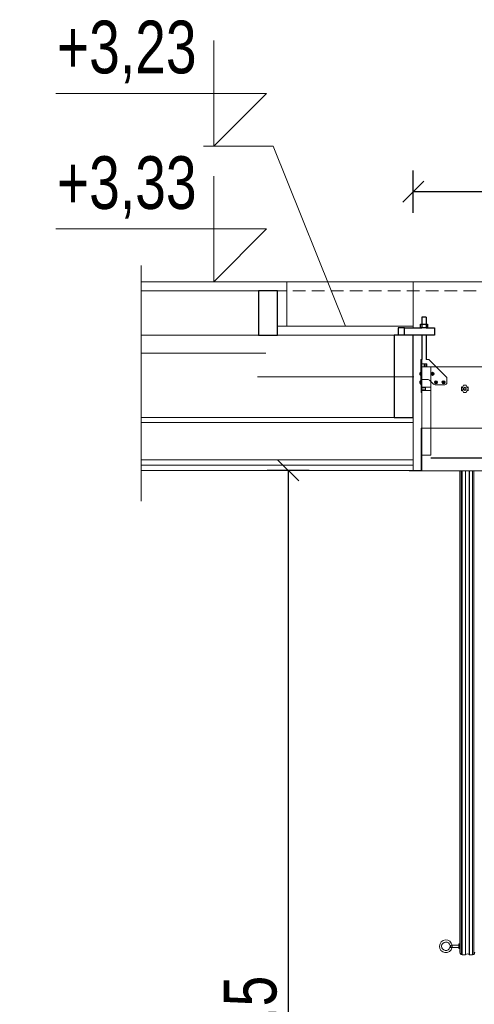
# Model space of a CAD drawing. Header units: inches. Extents: x 53216 to 117387, y -66787 to -22834.
# Tile 166 of 256: x 60700 to 60808, y -30214 to -29981. Entities that reach past the tile are written whole.
import ezdxf
from ezdxf.lldxf.tags import DXFTag

# ---------------------------------------------------------------- set-up
doc = ezdxf.new("R2010")
doc.units = ezdxf.units.IN
doc.header["$MEASUREMENT"] = 0
doc.linetypes.add('HIDDEN', pattern=[0.375, 0.25, -0.125])
doc.layers.get('0').update_dxf_attribs({"lineweight": 0})
doc.layers.get('Defpoints').update_dxf_attribs({"lineweight": 0})
doc.layers.add('FAKRO LOFT LADDERS', color=7, linetype='Continuous')
for name, color, linetype, lineweight in [('p--przekrój-drew', 3, 'Continuous', 20), ('p--przekrój-izolacje', 9, 'Continuous', 0), ('p--płyta GK', 2, 'Continuous', 0)]:
    doc.layers.add(name, color=color, linetype=linetype, lineweight=lineweight)
doc.styles.add('1-50', font='arial.ttf', dxfattribs={"width": 0.75, "height": 12.5})
doc.linetypes.add('BATTING', pattern='A,0.0001,-0.1,[134,ltypeshp.shx,S=0.1,R=0,X=-0.1,Y=0],-0.2,[134,ltypeshp.shx,S=0.1,R=180,X=0.1,Y=0],-0.1', length=0.4001)
tags = doc.linetypes.add('HIDDEN2', pattern=[4.7625, 3.175, -1.5875]).pattern_tags.tags
tags[6:7] = [DXFTag(74, 4), DXFTag(75, 0), DXFTag(340, '0'), DXFTag(46, 0.0), DXFTag(50, 0.0), DXFTag(44, 0.0), DXFTag(45, 0.0)]
tags[4:5] = [DXFTag(74, 4), DXFTag(75, 0), DXFTag(340, '0'), DXFTag(46, 0.0), DXFTag(50, 0.0), DXFTag(44, 0.0), DXFTag(45, 0.0)]
doc.linetypes.add('LINIA17', pattern='A,1e-05,[146,RODZLIN.shx,S=0.03819,R=0,X=0,Y=-0.13482],-1.52796', length=1.52797)
doc.dimstyles.new('1-50', dxfattribs={"dimtxt": 12.5, "dimasz": 5, "dimexe": 5, "dimexo": 5, "dimgap": 0.09, "dimtad": 0, "dimdsep": 46, "dimtxsty": '1-50', "dimblk": 'OBLIQUE', "dimcen": 0.09, "dimadec": 0, "dimazin": 0, "dimtfac": 1, "dimtdec": 4, "dimtix": 1, "dimtmove": 2, "dimatfit": 3, "dimldrblk": 'OBLIQUE', "dimfxl": 5, "dimfxlon": 1, "dimtvp": 0.7, "dimtolj": 1, "dimtzin": 0, "dimarcsym": 0})

# ---------------------------------------------------------------- blocks, each defined once
blk = doc.blocks.new('A$C5B685DC8')
at = {"color": 7, "linetype": 'Continuous'}
for p, q in [((14.02, 5.34), (13.52, 5.34)), ((13.52, 5.34), (13.52, 4.1)), ((14.02, 5.34), (14.02, 4.1)), ((72.16, 5.34), (72.66, 5.34)), ((72.16, 5.34), (72.16, 4.1)), ((72.66, 5.34), (72.66, 4.1)), ((11.46, 4.1), (10.71, 4.1)), ((10.71, 4.1), (10.71, 3.2)), ((11.46, 3.2), (11.46, 4.1)), ((11.46, 4.1), (13.52, 4.1)), ((13.36, 4.1), (13.36, 4.5)), ((13.36, 4.5), (14.18, 4.5)), ((14.18, 4.1), (13.36, 4.1)), ((14.02, 4.1), (13.52, 4.1)), ((14.02, 4.1), (15.02, 4.1)), ((14.18, 4.5), (14.18, 4.1)), ((15.02, 4.1), (15.02, 3.2)), ((72.16, 4.1), (71.16, 4.1)), ((71.16, 4.1), (71.16, 3.2)), ((72, 4.5), (72, 4.1)), ((72.83, 4.5), (72, 4.5)), ((72, 4.1), (72.83, 4.1)), ((72.16, 4.1), (72.66, 4.1)), ((74.72, 4.1), (72.66, 4.1)), ((72.83, 4.1), (72.83, 4.5)), ((74.72, 3.2), (74.72, 4.1)), ((15.02, 3.2), (10.71, 3.2)), ((13.52, 3.2), (13.52, 0.35)), ((14.02, 3.2), (14.02, 0.35)), ((71.16, 3.2), (74.72, 3.2)), ((72.16, 3.2), (72.16, 0.35)), ((73.67, 3.2), (72.66, 3.2)), ((72.67, 3.2), (72.67, 0.35))]:
    blk.add_line(p, q, dxfattribs=at)
blk = doc.blocks.new('_OBLIQUE')
at = {"color": 0, "linetype": 'ByBlock', "lineweight": -2}
for p, q in [((-0.5, -0.5), (0.5, 0.5)), ((0, 0), (0, 0))]:
    blk.add_line(p, q, dxfattribs=at)
blk = doc.blocks.new('*D2445')
at = {"color": 0, "linetype": 'Continuous', "lineweight": -2, "ltscale": 12}
for p, q in [((60768.83, -30087.54), (60758.83, -30087.54)), ((60763.83, -30087.54), (60763.83, -30359.84)), ((60768.83, -30359.84), (60758.83, -30359.84))]:
    blk.add_line(p, q, dxfattribs=at)
at = {"layer": 'Defpoints', "color": 0}
for p in [(60782.59, -30087.54), (60763.83, -30359.84), (60782.59, -30359.84)]:
    blk.add_point(p, dxfattribs=at)
at = {"color": 0, "lineweight": -2, "xscale": 5, "yscale": 5, "zscale": 5}
for p, rotation in [((60763.83, -30087.54), 90), ((60763.83, -30359.84), 270)]:
    blk.add_blockref('_OBLIQUE', p, dxfattribs=dict(at, rotation=rotation))
at = {"color": 0, "linetype": 'Continuous', "ltscale": 8, "insert": (60754.89, -30223.69), "char_height": 12.5, "attachment_point": 5, "rotation": 90, "style": '1-50'}
blk.add_mtext('\\A1;288.5', dxfattribs=at)
blk = doc.blocks.new('*D2446')
at = {"color": 0, "linetype": 'Continuous', "lineweight": -2, "ltscale": 12}
for p, q in [((60793.49, -30026.45), (60793.49, -30016.45)), ((60915.84, -30026.45), (60915.84, -30016.45)), ((60793.49, -30021.45), (60915.84, -30021.45))]:
    blk.add_line(p, q, dxfattribs=at)
at = {"layer": 'Defpoints', "color": 0}
for p in [(60915.84, -30021.45), (60793.49, -30042.77), (60915.84, -30042.77)]:
    blk.add_point(p, dxfattribs=at)
at = {"color": 0, "lineweight": -2, "xscale": 5, "yscale": 5, "zscale": 5, "rotation": 180}
blk.add_blockref('_OBLIQUE', (60793.49, -30021.45), dxfattribs=at)
at = {"color": 0, "lineweight": -2, "xscale": 5, "yscale": 5, "zscale": 5}
blk.add_blockref('_OBLIQUE', (60915.84, -30021.45), dxfattribs=at)
at = {"color": 0, "linetype": 'Continuous', "ltscale": 8, "insert": (60854.66, -30012.52), "char_height": 12.5, "attachment_point": 5, "style": '1-50'}
blk.add_mtext('\\A1;120', dxfattribs=at)
blk = doc.blocks.new('kota wykoń')
for p, q in [((0, 25), (0, 0)), ((0, 0), (-12.5, 12.5)), ((-12.5, 12.5), (37.5, 12.5))]:
    blk.add_line(p, q)
at = {"lineweight": 0}
blk.add_line((-2.5, 0), (2.5, 0), dxfattribs=at)

msp = doc.modelspace()

# ---------------------------------------------------------------- linework, layer by layer
at = {"linetype": 'HIDDEN2'}
msp.add_line((60728.93, -30038.987), (60728.93, -30094.816), dxfattribs=at)
at = {"linetype": 'Continuous', "ltscale": 12}
msp.add_line((60793.477, -30053.713), (60793.49, -30042.806), dxfattribs=at)
at = {"linetype": 'HIDDEN', "ltscale": 12}
msp.add_line((60728.93, -30045.006), (60976.661, -30045.006), dxfattribs=at)
at = {"color": 3, "linetype": 'Continuous', "ltscale": 12}
for p, q in [((60793.49, -30055.505), (60728.93, -30055.505)), ((60793.49, -30075.005), (60728.93, -30075.005))]:
    msp.add_line(p, q, dxfattribs=at)
at = {"linetype": 'Continuous'}
msp.add_line((60793.49, -30087.545), (60793.49, -30055.505), dxfattribs=at)
at = {"color": 7, "linetype": 'Continuous'}
for p, q in [((60795.29, -30061.244), (60795.54, -30061.244)), ((60795.29, -30062.244), (60795.29, -30061.244)), ((60795.54, -30062.244), (60795.29, -30062.244)), ((60795.29, -30062.944), (60795.29, -30062.244)), ((60795.29, -30065.994), (60795.29, -30062.944)), ((60795.29, -30062.944), (60795.54, -30062.944)), ((60795.49, -30062.944), (60795.49, -30062.244)), ((60795.54, -30062.244), (60795.54, -30061.244)), ((60795.54, -30062.244), (60796.668, -30062.244)), ((60795.54, -30065.994), (60795.54, -30062.944)), ((60796.668, -30062.944), (60795.54, -30062.944)), ((60796.075, -30062.944), (60796.075, -30062.244)), ((60796.171, -30062.244), (60796.171, -30062.944)), ((60796.468, -30062.244), (60796.468, -30062.944)), ((60796.536, -30061.244), (60797.011, -30061.244)), ((60796.668, -30062.244), (60796.668, -30062.944)), ((60797.364, -30061.39), (60801.321, -30065.348)), ((60798.918, -30062.944), (60910.462, -30062.944)), ((60795.066, -30064.521), (60795.067, -30064.521)), ((60795.066, -30064.531), (60795.08, -30064.531)), ((60795.08, -30064.584), (60795.066, -30064.584)), ((60795.066, -30064.605), (60795.081, -30064.605)), ((60795.066, -30064.704), (60795.071, -30064.704)), ((60795.071, -30064.757), (60795.066, -30064.757)), ((60795.066, -30064.758), (60795.071, -30064.758)), ((60795.072, -30064.767), (60795.066, -30064.767)), ((60795.08, -30064.527), (60795.068, -30064.527)), ((60795.071, -30064.527), (60795.068, -30064.527)), ((60795.079, -30064.557), (60795.068, -30064.557)), ((60795.082, -30064.622), (60795.068, -30064.622)), ((60795.076, -30064.788), (60795.068, -30064.788)), ((60795.09, -30064.406), (60795.09, -30064.386)), ((60795.09, -30064.406), (60795.09, -30064.743)), ((60795.09, -30064.743), (60795.09, -30064.902)), ((60795.249, -30065.019), (60795.249, -30064.269)), ((60795.29, -30064.269), (60795.249, -30064.269)), ((60795.249, -30065.019), (60795.29, -30065.019)), ((60797.943, -30064.569), (60797.868, -30064.569)), ((60797.868, -30064.569), (60797.868, -30064.719)), ((60797.868, -30064.569), (60797.888, -30064.589)), ((60797.868, -30064.719), (60797.888, -30064.699)), ((60797.868, -30064.719), (60797.943, -30064.719)), ((60797.969, -30064.561), (60797.886, -30064.462)), ((60797.886, -30064.462), (60797.985, -30064.545)), ((60797.886, -30064.826), (60797.969, -30064.727)), ((60797.985, -30064.743), (60797.886, -30064.826)), ((60797.888, -30064.589), (60797.888, -30064.699)), ((60797.943, -30064.589), (60797.888, -30064.589)), ((60797.888, -30064.699), (60797.943, -30064.699)), ((60797.943, -30064.569), (60797.943, -30064.589)), ((60797.943, -30064.699), (60797.943, -30064.719)), ((60798.143, -30064.427), (60797.993, -30064.427)), ((60797.993, -30064.427), (60797.993, -30064.519)), ((60797.993, -30064.427), (60798.013, -30064.447)), ((60797.993, -30064.519), (60798.013, -30064.519)), ((60797.993, -30064.769), (60797.993, -30064.851)), ((60798.013, -30064.769), (60797.993, -30064.769)), ((60798.013, -30064.831), (60797.993, -30064.851)), ((60797.993, -30064.851), (60798.143, -30064.851)), ((60798.013, -30064.447), (60798.013, -30064.519)), ((60798.123, -30064.447), (60798.013, -30064.447)), ((60798.013, -30064.769), (60798.013, -30064.831)), ((60798.013, -30064.831), (60798.123, -30064.831)), ((60798.143, -30064.427), (60798.123, -30064.447)), ((60798.123, -30064.519), (60798.123, -30064.447)), ((60798.143, -30064.519), (60798.123, -30064.519)), ((60798.123, -30064.831), (60798.123, -30064.769)), ((60798.123, -30064.769), (60798.143, -30064.769)), ((60798.123, -30064.831), (60798.143, -30064.851)), ((60798.143, -30064.519), (60798.143, -30064.427)), ((60798.143, -30064.851), (60798.143, -30064.769)), ((60798.25, -30064.462), (60798.15, -30064.545)), ((60798.15, -30064.743), (60798.25, -30064.826)), ((60798.166, -30064.561), (60798.25, -30064.462)), ((60798.25, -30064.826), (60798.166, -30064.727)), ((60798.268, -30064.569), (60798.193, -30064.569)), ((60798.193, -30064.569), (60798.193, -30064.589)), ((60798.248, -30064.589), (60798.193, -30064.589)), ((60798.193, -30064.699), (60798.248, -30064.699)), ((60798.193, -30064.699), (60798.193, -30064.719)), ((60798.193, -30064.719), (60798.268, -30064.719)), ((60798.248, -30064.589), (60798.268, -30064.569)), ((60798.248, -30064.699), (60798.248, -30064.589)), ((60798.248, -30064.699), (60798.268, -30064.719)), ((60798.268, -30064.719), (60798.268, -30064.569)), ((60795.066, -30066.521), (60795.067, -30066.521)), ((60795.066, -30066.531), (60795.08, -30066.531)), ((60795.08, -30066.584), (60795.066, -30066.584)), ((60795.066, -30066.605), (60795.081, -30066.605)), ((60795.066, -30066.704), (60795.071, -30066.704)), ((60795.071, -30066.757), (60795.066, -30066.757)), ((60795.066, -30066.758), (60795.071, -30066.758)), ((60795.072, -30066.767), (60795.066, -30066.767)), ((60795.071, -30066.527), (60795.068, -30066.527)), ((60795.08, -30066.527), (60795.068, -30066.527)), ((60795.071, -30066.527), (60795.068, -30066.527)), ((60795.071, -30066.527), (60795.068, -30066.527)), ((60795.079, -30066.557), (60795.068, -30066.557)), ((60795.082, -30066.622), (60795.068, -30066.622)), ((60795.076, -30066.788), (60795.068, -30066.788)), ((60795.09, -30066.406), (60795.09, -30066.386)), ((60795.09, -30066.406), (60795.09, -30066.743)), ((60795.09, -30066.743), (60795.09, -30066.902)), ((60795.249, -30067.019), (60795.249, -30066.269)), ((60795.29, -30066.269), (60795.249, -30066.269)), ((60795.249, -30067.019), (60795.29, -30067.019)), ((60795.54, -30065.994), (60795.29, -30065.994)), ((60795.29, -30066.14), (60795.29, -30065.994)), ((60795.29, -30066.14), (60795.29, -30067.098)), ((60795.49, -30066.14), (60795.29, -30066.14)), ((60795.29, -30067.244), (60795.29, -30067.098)), ((60795.29, -30067.098), (60795.49, -30067.098)), ((60795.49, -30067.244), (60795.29, -30067.244)), ((60795.49, -30067.314), (60795.38, -30067.314)), ((60795.38, -30067.314), (60795.38, -30067.751)), ((60795.49, -30083.944), (60795.49, -30065.994)), ((60797.011, -30065.994), (60795.54, -30065.994)), ((60798.321, -30067.098), (60797.364, -30066.14)), ((60798.743, -30066.569), (60798.668, -30066.569)), ((60798.668, -30066.569), (60798.668, -30066.719)), ((60798.668, -30066.569), (60798.688, -30066.589)), ((60798.668, -30066.719), (60798.688, -30066.699)), ((60798.668, -30066.719), (60798.743, -30066.719)), ((60800.968, -30067.244), (60798.675, -30067.244)), ((60798.769, -30066.561), (60798.686, -30066.462)), ((60798.686, -30066.462), (60798.785, -30066.545)), ((60798.686, -30066.826), (60798.769, -30066.727)), ((60798.785, -30066.743), (60798.686, -30066.826)), ((60798.688, -30066.589), (60798.688, -30066.699)), ((60798.743, -30066.589), (60798.688, -30066.589)), ((60798.688, -30066.699), (60798.743, -30066.699)), ((60798.743, -30066.569), (60798.743, -30066.589)), ((60798.743, -30066.699), (60798.743, -30066.719)), ((60798.943, -30066.427), (60798.793, -30066.427)), ((60798.793, -30066.427), (60798.793, -30066.519)), ((60798.793, -30066.427), (60798.813, -30066.447)), ((60798.793, -30066.519), (60798.813, -30066.519)), ((60798.793, -30066.769), (60798.793, -30066.851)), ((60798.813, -30066.769), (60798.793, -30066.769)), ((60798.813, -30066.831), (60798.793, -30066.851)), ((60798.793, -30066.851), (60798.943, -30066.851)), ((60798.813, -30066.447), (60798.813, -30066.519)), ((60798.923, -30066.447), (60798.813, -30066.447)), ((60798.813, -30066.769), (60798.813, -30066.831)), ((60798.813, -30066.831), (60798.923, -30066.831)), ((60798.943, -30066.427), (60798.923, -30066.447)), ((60798.923, -30066.519), (60798.923, -30066.447)), ((60798.943, -30066.519), (60798.923, -30066.519)), ((60798.923, -30066.831), (60798.923, -30066.769)), ((60798.923, -30066.769), (60798.943, -30066.769)), ((60798.923, -30066.831), (60798.943, -30066.851)), ((60798.943, -30066.519), (60798.943, -30066.427)), ((60798.943, -30066.851), (60798.943, -30066.769)), ((60799.05, -30066.462), (60798.95, -30066.545)), ((60798.95, -30066.743), (60799.05, -30066.826)), ((60798.966, -30066.561), (60799.05, -30066.462)), ((60799.05, -30066.826), (60798.966, -30066.727)), ((60799.068, -30066.569), (60798.993, -30066.569)), ((60798.993, -30066.569), (60798.993, -30066.589)), ((60799.048, -30066.589), (60798.993, -30066.589)), ((60798.993, -30066.699), (60799.048, -30066.699)), ((60798.993, -30066.699), (60798.993, -30066.719)), ((60798.993, -30066.719), (60799.068, -30066.719)), ((60799.048, -30066.589), (60799.068, -30066.569)), ((60799.048, -30066.699), (60799.048, -30066.589)), ((60799.048, -30066.699), (60799.068, -30066.719)), ((60799.068, -30066.719), (60799.068, -30066.569)), ((60800.543, -30066.569), (60800.468, -30066.569)), ((60800.468, -30066.569), (60800.468, -30066.719)), ((60800.468, -30066.569), (60800.488, -30066.589)), ((60800.468, -30066.719), (60800.488, -30066.699)), ((60800.468, -30066.719), (60800.543, -30066.719)), ((60800.569, -30066.561), (60800.486, -30066.462)), ((60800.486, -30066.462), (60800.585, -30066.545)), ((60800.486, -30066.826), (60800.569, -30066.727)), ((60800.585, -30066.743), (60800.486, -30066.826)), ((60800.488, -30066.589), (60800.488, -30066.699)), ((60800.543, -30066.589), (60800.488, -30066.589)), ((60800.488, -30066.699), (60800.543, -30066.699)), ((60800.543, -30066.569), (60800.543, -30066.589)), ((60800.543, -30066.699), (60800.543, -30066.719)), ((60800.743, -30066.427), (60800.593, -30066.427)), ((60800.593, -30066.427), (60800.593, -30066.519)), ((60800.593, -30066.427), (60800.613, -30066.447)), ((60800.593, -30066.519), (60800.613, -30066.519)), ((60800.593, -30066.769), (60800.593, -30066.851)), ((60800.613, -30066.769), (60800.593, -30066.769)), ((60800.613, -30066.831), (60800.593, -30066.851)), ((60800.593, -30066.851), (60800.743, -30066.851)), ((60800.613, -30066.447), (60800.613, -30066.519)), ((60800.723, -30066.447), (60800.613, -30066.447)), ((60800.613, -30066.769), (60800.613, -30066.831)), ((60800.613, -30066.831), (60800.723, -30066.831)), ((60800.743, -30066.427), (60800.723, -30066.447)), ((60800.723, -30066.519), (60800.723, -30066.447)), ((60800.743, -30066.519), (60800.723, -30066.519)), ((60800.723, -30066.831), (60800.723, -30066.769)), ((60800.723, -30066.769), (60800.743, -30066.769)), ((60800.723, -30066.831), (60800.743, -30066.851)), ((60800.743, -30066.519), (60800.743, -30066.427)), ((60800.743, -30066.851), (60800.743, -30066.769)), ((60800.85, -30066.462), (60800.75, -30066.545)), ((60800.75, -30066.743), (60800.85, -30066.826)), ((60800.766, -30066.561), (60800.85, -30066.462)), ((60800.85, -30066.826), (60800.766, -30066.727)), ((60800.868, -30066.569), (60800.793, -30066.569)), ((60800.793, -30066.569), (60800.793, -30066.589)), ((60800.848, -30066.589), (60800.793, -30066.589)), ((60800.793, -30066.699), (60800.848, -30066.699)), ((60800.793, -30066.699), (60800.793, -30066.719)), ((60800.793, -30066.719), (60800.868, -30066.719)), ((60800.848, -30066.589), (60800.868, -30066.569)), ((60800.848, -30066.699), (60800.848, -30066.589)), ((60800.848, -30066.699), (60800.868, -30066.719)), ((60800.868, -30066.719), (60800.868, -30066.569)), ((60801.468, -30065.701), (60801.468, -30066.744)), ((60805.39, -30067.314), (60805.14, -30067.859)), ((60805.99, -30067.314), (60805.39, -30067.314)), ((60805.99, -30067.314), (60806.24, -30067.859)), ((60795.49, -30067.768), (60795.38, -30067.751)), ((60795.38, -30067.772), (60795.38, -30067.751)), ((60795.49, -30067.868), (60795.38, -30067.772)), ((60795.38, -30068.616), (60795.38, -30067.772)), ((60795.49, -30068.52), (60795.38, -30068.616)), ((60795.38, -30068.616), (60795.38, -30068.637)), ((60795.38, -30068.637), (60795.49, -30068.62)), ((60795.38, -30069.074), (60795.38, -30068.637)), ((60795.49, -30069.074), (60795.38, -30069.074)), ((60804.895, -30067.772), (60804.904, -30067.751)), ((60804.895, -30067.772), (60804.895, -30068.616)), ((60804.895, -30068.616), (60804.904, -30068.637)), ((60805.14, -30067.859), (60804.904, -30067.751)), ((60805.14, -30068.529), (60804.904, -30068.637)), ((60805.39, -30069.074), (60805.14, -30068.529)), ((60805.39, -30069.074), (60805.99, -30069.074)), ((60805.99, -30069.074), (60806.24, -30068.529)), ((60806.24, -30067.859), (60806.476, -30067.751)), ((60806.24, -30068.529), (60806.476, -30068.637)), ((60806.485, -30067.772), (60806.476, -30067.751)), ((60806.485, -30068.616), (60806.476, -30068.637)), ((60806.485, -30068.616), (60806.485, -30067.772)), ((60795.49, -30077.544), (60795.39, -30077.544)), ((60795.39, -30077.544), (60795.39, -30087.544)), ((60913.99, -30077.544), (60795.39, -30077.544)), ((60795.49, -30083.944), (60795.49, -30087.644)), ((60797.69, -30084.612), (60911.69, -30084.612)), ((60792.49, -30087.544), (60792.49, -30087.644)), ((60792.49, -30087.644), (60795.49, -30087.644)), ((60793.49, -30087.544), (60795.39, -30087.544)), ((60795.49, -30087.644), (60913.89, -30087.644)), ((60804.511, -30201.723), (60804.511, -30087.644)), ((60804.811, -30087.644), (60804.811, -30202.243)), ((60804.811, -30202.243), (60804.811, -30087.644)), ((60805.111, -30202.323), (60805.111, -30087.644)), ((60805.842, -30202.323), (60805.842, -30087.644)), ((60805.878, -30202.308), (60805.878, -30087.644)), ((60806.744, -30202.308), (60806.744, -30087.644)), ((60806.78, -30202.323), (60806.78, -30087.644)), ((60807.511, -30202.323), (60807.511, -30087.644)), ((60807.811, -30202.243), (60807.811, -30087.644)), ((60807.811, -30087.644), (60807.811, -30202.243)), ((60802.69, -30200.073), (60802.69, -30200.573)), ((60804.261, -30200.073), (60802.69, -30200.073)), ((60802.69, -30200.573), (60804.261, -30200.573)), ((60804.261, -30200.573), (60804.261, -30200.073)), ((60804.311, -30200.823), (60804.311, -30199.823)), ((60804.361, -30199.773), (60804.361, -30200.873)), ((60804.461, -30199.773), (60804.361, -30199.773)), ((60804.461, -30200.873), (60804.461, -30199.773)), ((60804.361, -30200.873), (60804.461, -30200.873)), ((60805.111, -30202.323), (60805.842, -30202.323)), ((60806.78, -30202.323), (60807.511, -30202.323))]:
    msp.add_line(p, q, dxfattribs=at)
at = {"color": 7, "linetype": 'HIDDEN2'}
for p, q in [((60795.49, -30065.994), (60795.49, -30062.944)), ((60796.668, -30062.944), (60798.918, -30062.944)), ((60797.69, -30062.944), (60797.69, -30083.944)), ((60795.49, -30067.859), (60795.38, -30067.859)), ((60795.38, -30067.894), (60796.38, -30067.894)), ((60796.38, -30067.944), (60795.38, -30067.944)), ((60795.38, -30068.444), (60796.38, -30068.444)), ((60795.38, -30068.494), (60796.38, -30068.494)), ((60795.49, -30068.529), (60795.38, -30068.529)), ((60796.09, -30067.859), (60795.49, -30067.768)), ((60796.38, -30067.819), (60795.49, -30067.819)), ((60796.09, -30067.859), (60795.49, -30067.859)), ((60795.49, -30067.868), (60796.09, -30067.959)), ((60796.09, -30067.959), (60795.49, -30067.959)), ((60796.09, -30068.429), (60795.49, -30068.429)), ((60795.49, -30068.52), (60796.09, -30068.429)), ((60796.09, -30068.529), (60795.49, -30068.529)), ((60795.49, -30068.62), (60796.09, -30068.529)), ((60795.49, -30068.569), (60796.38, -30068.569)), ((60796.09, -30067.959), (60796.09, -30067.859)), ((60796.09, -30068.429), (60796.09, -30068.529)), ((60797.69, -30067.819), (60796.38, -30067.819)), ((60796.38, -30067.819), (60796.38, -30068.569)), ((60796.38, -30068.569), (60797.69, -30068.569)), ((60805.094, -30067.959), (60804.895, -30067.868)), ((60805.094, -30068.429), (60804.895, -30068.52)), ((60805.14, -30067.859), (60805.094, -30067.959)), ((60805.14, -30068.529), (60805.094, -30068.429)), ((60806.286, -30067.959), (60806.24, -30067.859)), ((60806.286, -30068.429), (60806.24, -30068.529)), ((60806.485, -30067.868), (60806.286, -30067.959)), ((60806.485, -30068.52), (60806.286, -30068.429)), ((60797.69, -30083.944), (60795.39, -30083.944)), ((60797.69, -30084.512), (60911.69, -30084.512))]:
    msp.add_line(p, q, dxfattribs=at)
at = {"linetype": 'Continuous', "ltscale": 12}
msp.add_lwpolyline([(60748.71, -30010.666), (60760.3, -30010.666), (60777.39, -30053.305)], dxfattribs=at)
at = {"color": 3, "linetype": 'Continuous', "lineweight": 30, "ltscale": 12}
for points in [[(60756.79, -30055.505), (60761.29, -30055.505), (60761.29, -30045.006), (60756.79, -30045.006)], [(60788.962, -30075.006), (60793.462, -30075.006), (60793.462, -30055.506), (60788.962, -30055.506)]]:
    msp.add_lwpolyline(points, close=True, dxfattribs=at)
at = {"color": 7, "linetype": 'Continuous'}
for centre, radius in [((60798.068, -30064.644), 0.375), ((60798.868, -30066.644), 0.375), ((60800.668, -30066.644), 0.375), ((60805.69, -30068.194), 0.25)]:
    msp.add_circle(centre, radius, dxfattribs=at)
at = {"color": 7, "linetype": 'HIDDEN2'}
msp.add_circle((60805.69, -30068.194), 0.375, dxfattribs=at)
at = {"color": 7, "linetype": 'Continuous'}
for centre, radius, start, end in [((60797.011, -30061.744), 0.5, 45, 90), ((60795.546, -30064.562), 0.481, 161.09429, 175.1672), ((60795.615, -30064.573), 0.551, 162.34888, 175.53454), ((60795.462, -30064.539), 0.396, 174.30736, 177.42694), ((60795.449, -30064.592), 0.383, 174.69027, 178.7848), ((60795.219, -30064.632), 0.155, 162.17058, 170.15674), ((60795.163, -30064.605), 0.0965, 180.11764, 190.30408), ((60795.163, -30064.683), 0.0965, 169.69592, 179.88236), ((60795.219, -30064.656), 0.155, 189.84058, 214.04348), ((60795.449, -30064.695), 0.383, 181.2152, 185.30973), ((60795.148, -30064.68), 0.0856, 196.07415, 227.34964), ((60795.617, -30064.715), 0.553, 184.4864, 185.3926), ((60795.462, -30064.749), 0.396, 182.57306, 185.69264), ((60795.626, -30064.553), 0.56, 169.11094, 174.50873), ((60795.182, -30064.554), 0.117, 147.78073, 166.41346), ((60795.182, -30064.554), 0.117, 163.58717, 166.41346), ((60795.624, -30064.611), 0.559, 171.79512, 174.51619), ((60795.179, -30064.596), 0.115, 193.45074, 204.85898), ((60795.181, -30064.693), 0.117, 147.72321, 166.47097), ((60795.624, -30064.677), 0.559, 185.48381, 192.67944), ((60795.626, -30064.734), 0.56, 185.49127, 192.67198), ((60795.664, -30064.561), 0.6, 163.07635, 169.1154), ((60795.664, -30064.561), 0.6, 168.78886, 169.1154), ((60795.664, -30064.727), 0.6, 190.88437, 191.75944), ((60795.664, -30064.561), 0.6, 163.07635, 168.50936), ((60795.22, -30064.829), 0.145, 168.57304, 191.42696), ((60795.664, -30064.727), 0.6, 192.11808, 196.92365), ((60795.876, -30064.561), 0.796, 175.00597, 184.99403), ((60795.664, -30064.727), 0.6, 192.49636, 196.92365), ((60795.249, -30064.434), 0.165, 90, 163.07635), ((60795.249, -30064.434), 0.165, 90, 163.07635), ((60795.249, -30064.854), 0.165, 196.92365, 270), ((60795.249, -30064.854), 0.165, 196.92365, 270), ((60798.068, -30064.644), 0.258, 135, 225), ((60798.068, -30064.644), 0.258, 45, 135), ((60798.068, -30064.644), 0.258, 225, 315), ((60797.943, -30064.519), 0.07, 270, 0), ((60797.943, -30064.519), 0.05, 269.99964, 301.88404), ((60797.943, -30064.769), 0.07, 0, 90), ((60797.943, -30064.769), 0.05, 58.11632, 90), ((60797.943, -30064.519), 0.05, 301.88368, 328.11632), ((60797.943, -30064.769), 0.05, 31.88368, 58.11632), ((60797.943, -30064.519), 0.05, 328.11632, 0), ((60797.943, -30064.769), 0.05, 0, 31.88404), ((60798.193, -30064.519), 0.07, 180, 270), ((60798.193, -30064.769), 0.07, 90, 180), ((60798.193, -30064.519), 0.05, 179.99964, 211.88404), ((60798.193, -30064.769), 0.05, 148.11632, 180), ((60798.193, -30064.519), 0.05, 211.88368, 238.11632), ((60798.193, -30064.769), 0.05, 121.88368, 148.11632), ((60798.193, -30064.519), 0.05, 238.11632, 270), ((60798.193, -30064.769), 0.05, 89.99964, 121.88404), ((60798.068, -30064.644), 0.258, 315, 45), ((60800.968, -30065.701), 0.5, 0, 45), ((60795.546, -30066.562), 0.481, 161.09429, 175.1672), ((60795.615, -30066.573), 0.551, 162.34888, 175.53454), ((60795.462, -30066.539), 0.396, 174.30736, 177.42694), ((60795.449, -30066.592), 0.383, 174.69027, 178.7848), ((60795.219, -30066.632), 0.155, 162.17058, 170.15674), ((60795.163, -30066.605), 0.0965, 180.11764, 190.30408), ((60795.163, -30066.683), 0.0965, 169.69592, 179.88236), ((60795.219, -30066.656), 0.155, 189.84058, 214.04348), ((60795.449, -30066.695), 0.383, 181.2152, 185.30973), ((60795.148, -30066.68), 0.0856, 196.07415, 227.34964), ((60795.617, -30066.715), 0.553, 184.4864, 185.3926), ((60795.462, -30066.749), 0.396, 182.57306, 185.69264), ((60795.626, -30066.553), 0.56, 169.11094, 174.50873), ((60795.182, -30066.554), 0.117, 147.78073, 166.41346), ((60795.182, -30066.554), 0.117, 163.58717, 166.41346), ((60795.182, -30066.554), 0.117, 163.58717, 166.41346), ((60795.182, -30066.554), 0.117, 163.58717, 166.41346), ((60795.624, -30066.611), 0.559, 171.79512, 174.51619), ((60795.179, -30066.596), 0.115, 193.45074, 204.85898), ((60795.181, -30066.693), 0.117, 147.72321, 166.47097), ((60795.624, -30066.677), 0.559, 185.48381, 192.67944), ((60795.626, -30066.734), 0.56, 185.49127, 192.67198), ((60795.664, -30066.561), 0.6, 163.07635, 169.1154), ((60795.664, -30066.561), 0.6, 168.78886, 169.1154), ((60795.664, -30066.561), 0.6, 168.78886, 169.1154), ((60795.664, -30066.561), 0.6, 168.78886, 169.1154), ((60795.664, -30066.727), 0.6, 190.88437, 191.75944), ((60795.664, -30066.561), 0.6, 163.07635, 168.50936), ((60795.664, -30066.561), 0.6, 163.07635, 168.50936), ((60795.664, -30066.561), 0.6, 163.07635, 168.50936), ((60795.22, -30066.829), 0.145, 168.57304, 191.42696), ((60795.664, -30066.727), 0.6, 192.11808, 196.92365), ((60795.876, -30066.561), 0.796, 175.00597, 184.99403), ((60795.664, -30066.727), 0.6, 192.49636, 196.92365), ((60795.664, -30066.727), 0.6, 192.49636, 196.92365), ((60795.664, -30066.727), 0.6, 192.49636, 196.92365), ((60795.249, -30066.434), 0.165, 90, 163.07635), ((60795.249, -30066.434), 0.165, 90, 163.07635), ((60795.249, -30066.434), 0.165, 90, 163.07635), ((60795.249, -30066.434), 0.165, 90, 163.07635), ((60795.249, -30066.854), 0.165, 196.92365, 270), ((60795.249, -30066.854), 0.165, 196.92365, 270), ((60795.249, -30066.854), 0.165, 196.92365, 270), ((60795.249, -30066.854), 0.165, 196.92365, 270), ((60797.011, -30066.494), 0.5, 45, 90), ((60798.675, -30066.744), 0.5, 225, 270), ((60798.868, -30066.644), 0.258, 135, 225), ((60798.868, -30066.644), 0.258, 45, 135), ((60798.868, -30066.644), 0.258, 225, 315), ((60798.743, -30066.519), 0.07, 270, 0), ((60798.743, -30066.519), 0.05, 269.99964, 301.88404), ((60798.743, -30066.769), 0.07, 0, 90), ((60798.743, -30066.769), 0.05, 58.11632, 90), ((60798.743, -30066.519), 0.05, 301.88368, 328.11632), ((60798.743, -30066.769), 0.05, 31.88368, 58.11632), ((60798.743, -30066.519), 0.05, 328.11632, 0), ((60798.743, -30066.769), 0.05, 0, 31.88404), ((60798.993, -30066.519), 0.07, 180, 270), ((60798.993, -30066.769), 0.07, 90, 180), ((60798.993, -30066.519), 0.05, 179.99964, 211.88404), ((60798.993, -30066.769), 0.05, 148.11632, 180), ((60798.993, -30066.519), 0.05, 211.88368, 238.11632), ((60798.993, -30066.769), 0.05, 121.88368, 148.11632), ((60798.993, -30066.519), 0.05, 238.11632, 270), ((60798.993, -30066.769), 0.05, 89.99964, 121.88404), ((60798.868, -30066.644), 0.258, 315, 45), ((60800.668, -30066.644), 0.258, 135, 225), ((60800.668, -30066.644), 0.258, 45, 135), ((60800.668, -30066.644), 0.258, 225, 315), ((60800.543, -30066.519), 0.07, 270, 0), ((60800.543, -30066.519), 0.05, 269.99964, 301.88404), ((60800.543, -30066.769), 0.07, 0, 90), ((60800.543, -30066.769), 0.05, 58.11632, 90), ((60800.543, -30066.519), 0.05, 301.88368, 328.11632), ((60800.543, -30066.769), 0.05, 31.88368, 58.11632), ((60800.543, -30066.519), 0.05, 328.11632, 0), ((60800.543, -30066.769), 0.05, 0, 31.88404), ((60800.793, -30066.519), 0.07, 180, 270), ((60800.793, -30066.769), 0.07, 90, 180), ((60800.793, -30066.519), 0.05, 179.99964, 211.88404), ((60800.793, -30066.769), 0.05, 148.11632, 180), ((60800.793, -30066.519), 0.05, 211.88368, 238.11632), ((60800.793, -30066.769), 0.05, 121.88368, 148.11632), ((60800.793, -30066.519), 0.05, 238.11632, 270), ((60800.793, -30066.769), 0.05, 89.99964, 121.88404), ((60800.668, -30066.644), 0.258, 315, 45), ((60800.968, -30066.744), 0.5, 270, 0), ((60805.69, -30068.194), 0.3, 255, 195), ((60801.211, -30200.323), 1.5, 9.58334, 346.01669), ((60801.211, -30200.323), 1, 9.53777, 346.0437), ((60802.69, -30200.073), 0.5, 189.65328, 270.03296), ((60804.261, -30200.023), 0.05, 270, 0), ((60804.261, -30200.623), 0.05, 0, 90), ((60804.361, -30199.823), 0.05, 90, 180), ((60804.461, -30199.823), 0.05, 0, 90), ((60804.361, -30200.823), 0.05, 180, 270), ((60804.461, -30200.823), 0.05, 270, 0), ((60805.111, -30201.723), 0.6, 180, 240), ((60805.111, -30201.723), 0.6, 240, 270), ((60805.842, -30202.273), 0.05, 270, 316.18694), ((60806.311, -30202.723), 0.6, 43.81306, 136.18694), ((60806.78, -30202.273), 0.05, 223.81306, 270), ((60807.511, -30201.723), 0.6, 270, 300), ((60807.511, -30201.723), 0.6, 300, 0)]:
    msp.add_arc(centre, radius, start, end, dxfattribs=at)
for points, knots in [([(60795.068, -30064.527), (60795.067, -30064.529), (60795.067, -30064.53), (60795.066, -30064.531), (60795.066, -30064.531), (60795.066, -30064.53)], [0, 0, 0, 0, 0.5, 0.5, 1, 1, 1, 1]), ([(60795.068, -30064.527), (60795.067, -30064.529), (60795.067, -30064.53), (60795.067, -30064.531), (60795.066, -30064.531), (60795.066, -30064.531)], [0, 0, 0, 0, 0.5, 0.5, 0.70247367, 0.70247367, 0.70247367, 0.70247367]), ([(60795.068, -30066.527), (60795.067, -30066.529), (60795.067, -30066.53), (60795.067, -30066.531), (60795.066, -30066.531), (60795.066, -30066.531)], [0, 0, 0, 0, 0.5, 0.5, 0.70247367, 0.70247367, 0.70247367, 0.70247367]), ([(60795.068, -30066.527), (60795.067, -30066.529), (60795.067, -30066.53), (60795.066, -30066.531), (60795.066, -30066.531), (60795.066, -30066.53)], [0, 0, 0, 0, 0.5, 0.5, 1, 1, 1, 1]), ([(60795.068, -30066.527), (60795.067, -30066.529), (60795.067, -30066.53), (60795.067, -30066.531), (60795.066, -30066.531), (60795.066, -30066.531)], [0, 0, 0, 0, 0.5, 0.5, 0.70247367, 0.70247367, 0.70247367, 0.70247367]), ([(60795.068, -30066.527), (60795.067, -30066.529), (60795.067, -30066.53), (60795.067, -30066.531), (60795.066, -30066.531), (60795.066, -30066.531)], [0, 0, 0, 0, 0.5, 0.5, 0.70247367, 0.70247367, 0.70247367, 0.70247367]), ([(60802.69, -30200.073), (60802.69, -30200.073), (60802.69, -30200.073), (60802.69, -30200.073), (60802.69, -30200.073), (60802.69, -30200.073), (60802.69, -30200.073), (60802.69, -30200.073), (60802.69, -30200.073), (60802.69, -30200.073), (60802.69, -30200.073), (60802.69, -30200.073), (60802.69, -30200.073)], [0, 0, 0, 0, 0.00038582, 0.00167118, 0.0033088, 0.00611263, 0.01228733, 0.03013687, 0.08200658, 0.18200912, 0.35628248, 0.42571818, 0.42571818, 0.42571818, 0.42571818])]:
    msp.add_open_spline(points, degree=3, knots=knots, dxfattribs=at)
for points in [[(60795.066, -30064.757), (60795.066, -30064.757), (60795.066, -30064.757), (60795.066, -30064.758)], [(60795.066, -30066.757), (60795.066, -30066.757), (60795.066, -30066.757), (60795.066, -30066.758)]]:
    msp.add_open_spline(points, degree=3, dxfattribs=at)
for points, weights in [([(60802.666, -30200.685), (60802.671, -30200.668), (60802.428, -30200.607), (60802.186, -30200.547), (60802.181, -30200.564)], [1, 0.70710678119, 1, 0.707106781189, 1]), ([(60802.69, -30200.073), (60802.679, -30200.056), (60802.437, -30200.098), (60802.194, -30200.139), (60802.197, -30200.157)], [1, 0.712356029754, 1, 0.712356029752, 1])]:
    msp.add_rational_spline(points, weights, degree=2, knots=[0, 0, 0, 0.5, 0.5, 1, 1, 1], dxfattribs=at)
at = {"layer": 'p--przekrój-drew', "color": 7, "linetype": 'BATTING', "lineweight": 0, "ltscale": 37}
msp.add_line((60728.93, -30059.729), (60758.552, -30059.729), dxfattribs=at)
at = {"layer": 'p--przekrój-drew', "color": 7, "linetype": 'BATTING', "lineweight": 0, "ltscale": 24}
msp.add_line((60756.568, -30065.37), (60793.643, -30065.37), dxfattribs=at)
at = {"layer": 'p--przekrój-izolacje', "linetype": 'LINIA17', "ltscale": 5}
msp.add_line((60728.93, -30076.153), (60793.49, -30076.153), dxfattribs=at)
at = {"layer": 'p--płyta GK', "ltscale": 35}
for p, q in [((60728.93, -30042.806), (60763.49, -30042.806)), ((60763.49, -30042.806), (60976.661, -30042.806)), ((60763.49, -30053.305), (60763.49, -30042.806)), ((60728.93, -30045.006), (60763.49, -30045.006)), ((60793.49, -30053.305), (60761.29, -30053.305)), ((60728.93, -30085.006), (60793.49, -30085.006)), ((60728.93, -30086.256), (60793.49, -30086.256)), ((60793.49, -30087.545), (60728.93, -30087.545))]:
    msp.add_line(p, q, dxfattribs=at)

# ---------------------------------------------------------------- block references
at = {"color": 0, "xscale": -1}
for p in [(60746.21, -30010.666), (60746.21, -30042.806)]:
    msp.add_blockref('kota wykoń', p, dxfattribs=at)
at = {"layer": 'FAKRO LOFT LADDERS', "xscale": 2, "yscale": 2, "zscale": 2}
msp.add_blockref('A$C5B685DC8', (60768.49, -30061.905), dxfattribs=at)

# ---------------------------------------------------------------- texts
at = {"color": 0, "char_height": 12.5, "width": 155.56197, "attachment_point": 3, "style": '1-50'}
for s, insert in [('+3,23', (60742.113, -29980.924)), ('+3,33', (60742.113, -30013.064))]:
    msp.add_mtext(s, dxfattribs=dict(at, insert=insert))

# ---------------------------------------------------------------- dimensions: what is measured, and where the dimension line sits
at = {"linetype": 'Continuous', "ltscale": 12}
dim = msp.add_linear_dim(base=(60915.838, -30021.453), p1=(60793.49, -30042.768), p2=(60915.838, -30042.768), text='120', dimstyle='1-50', dxfattribs=at)
dim.commit()
dim.dimension.update_dxf_attribs({"geometry": '*D2446', "text_midpoint": (60854.664, -30012.519)})
dim = msp.add_linear_dim(base=(60763.825, -30359.84), p1=(60782.585, -30087.545), p2=(60782.585, -30359.84), angle=90, text='288.5', dimstyle='1-50', dxfattribs=at)
dim.commit()
dim.dimension.update_dxf_attribs({"geometry": '*D2445', "text_midpoint": (60754.892, -30223.692)})

doc.saveas('drawing.dxf')
